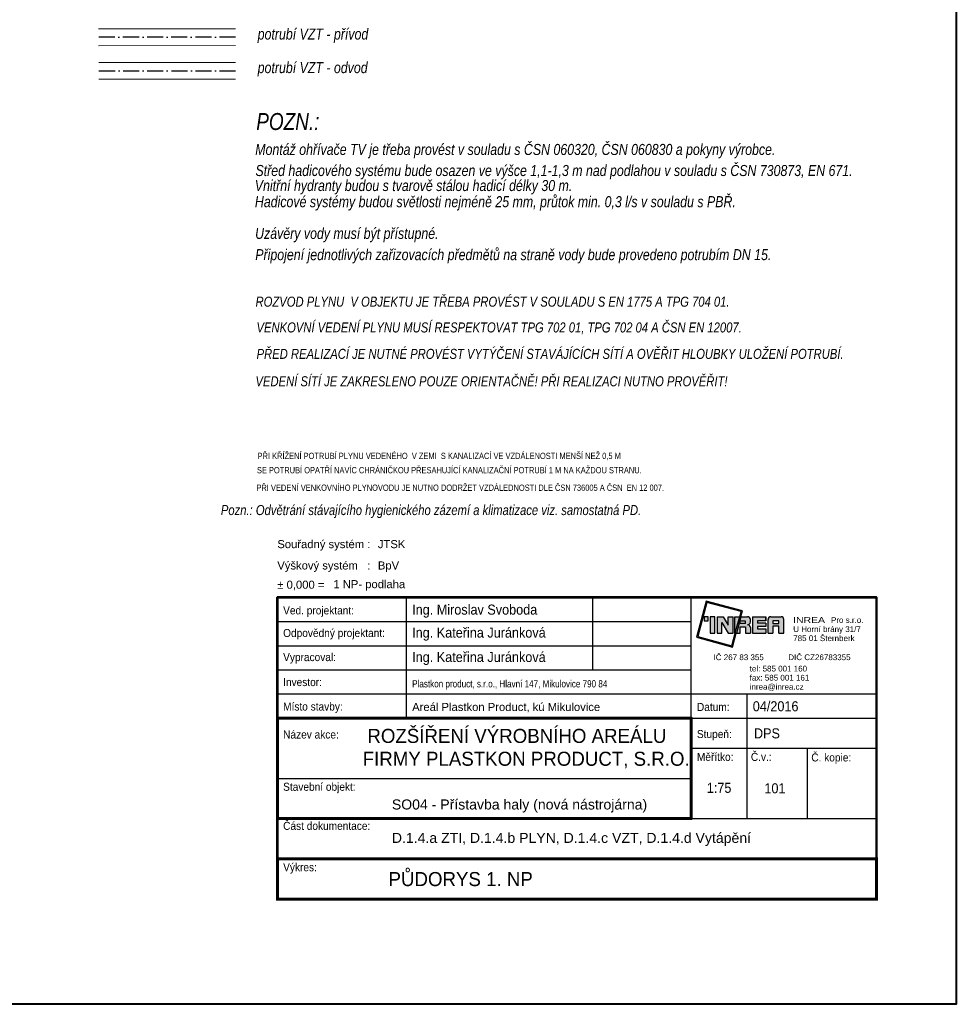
# Model space of a CAD drawing. Header units: millimetres. Extents: x 6491141 to 6692158, y 1846388 to 1929513.
# Tile 204 of 245: x 6579322 to 6596785, y 1884074 to 1902441. Entities that reach past the tile are written whole.
import ezdxf
from ezdxf.enums import TextEntityAlignment as Align

# ---------------------------------------------------------------- set-up
doc = ezdxf.new("R2010")
doc.units = ezdxf.units.MM
doc.linetypes.add('ACAD_ISO10W100', pattern=[18, 12, -3, 0, -3])
doc.linetypes.add('DĚLICÍ', pattern=[1.25, 0.5, -0.25, 0, -0.25, 0, -0.25])
for name, color, linetype in [('IN_RAZITKO', 7, 'Continuous'), ('Osy VzT', 253, 'ACAD_ISO10W100'), ('SCHEMA', 7, 'Continuous'), ('UT_popis', 7, 'Continuous'), ('ZTI_POPIS', 7, 'Continuous')]:
    doc.layers.add(name, color=color, linetype=linetype)
for name, color, linetype, lineweight in [('plyn_popis', 7, 'Continuous', 18), ('VZT', 130, 'Continuous', 18), ('VzT odtah', 3, 'Continuous', 18)]:
    doc.layers.add(name, color=color, linetype=linetype, lineweight=lineweight)
doc.styles.add('ari-rom-uni', font='arial.ttf')
doc.styles.add('ARIAL', font='arial.ttf')
doc.styles.add('INDRA', font='ariali.ttf')
doc.styles.add('romans', font='arial.ttf', dxfattribs={"width": 0.8, "height": 140})

# ---------------------------------------------------------------- blocks, each defined once
blk = doc.blocks.new('INREA RAZÍTKO')
at = {"layer": 'IN_RAZITKO'}
blk.add_hatch(color=256, dxfattribs=at).paths.add_polyline_path([(-3.869, 7.655), (-3.904, 7.527), (-3.878, 7.527), (-3.839, 7.673), (-4.74, 7.912), (-4.978, 7.018), (-4.08, 6.768), (-3.993, 7.115), (-4.019, 7.115), (-4.098, 6.799), (-4.947, 7.035), (-4.722, 7.882)])
h = blk.add_hatch(color=256, dxfattribs=at)
h.paths.add_polyline_path([(-4.687, 7.527), (-4.792, 7.527), (-4.792, 7.423), (-4.687, 7.423)])
h.paths.add_polyline_path([(-4.527, 7.526), (-4.642, 7.526), (-4.642, 7.115), (-4.527, 7.115)])
h.paths.add_polyline_path([(-4.317, 7.527), (-4.468, 7.527), (-4.468, 7.115), (-4.349, 7.115), (-4.349, 7.381), (-4.189, 7.115), (-4.07, 7.115), (-4.07, 7.527), (-4.189, 7.527), (-4.189, 7.315)])
h.paths.add_polyline_path([(-3.913, 7.527), (-4.023, 7.527), (-4.023, 7.115)])
h.paths.add_polyline_path([(-3.708, 7.527), (-3.877, 7.527), (-3.987, 7.115), (-3.894, 7.115), (-3.894, 7.277), (-3.757, 7.277), (-3.757, 7.115), (-3.638, 7.115), (-3.638, 7.257, 0.414214), (-3.708, 7.327, 0.414214), (-3.638, 7.397), (-3.638, 7.457, 0.414214)])
h.paths.add_polyline_path([(-3.757, 7.419), (-3.757, 7.362), (-3.894, 7.362), (-3.894, 7.419)], flags=16)
h.paths.add_polyline_path([(-3.253, 7.527), (-3.588, 7.527), (-3.588, 7.115), (-3.253, 7.115), (-3.253, 7.225), (-3.465, 7.225), (-3.465, 7.287), (-3.253, 7.287), (-3.253, 7.366), (-3.465, 7.366), (-3.465, 7.421), (-3.253, 7.421)])
h.paths.add_polyline_path([(-2.877, 7.527), (-3.131, 7.527, 0.414214), (-3.201, 7.457), (-3.201, 7.115), (-3.081, 7.115), (-3.081, 7.293), (-2.931, 7.293), (-2.931, 7.115), (-2.807, 7.115), (-2.807, 7.457, 0.414214)])
h.paths.add_polyline_path([(-2.931, 7.421), (-2.931, 7.362), (-3.081, 7.362), (-3.081, 7.421)], flags=16)
at = {"layer": 'IN_RAZITKO', "color": 7}
for p, q in [((-12.195, 8.005), (-12.195, 5.005)), ((-7.564, 8.005), (-7.564, 6.205)), ((-5.108, 2.651), (-5.108, 8.005)), ((-15.395, 7.405), (-5.108, 7.405)), ((-15.395, 6.805), (-5.108, 6.805)), ((-15.395, 6.205), (-5.108, 6.205)), ((-15.395, 5.605), (-5.108, 5.605)), ((-5.108, 5.605), (-0.505, 5.605)), ((-3.727, 5.605), (-3.727, 2.505)), ((-5.108, 5.005), (-0.505, 5.005)), ((-5.108, 4.255), (-0.505, 4.255)), ((-2.225, 4.258), (-2.225, 2.505)), ((-15.395, 3.505), (-5.108, 3.505))]:
    blk.add_line(p, q, dxfattribs=at)
at = {"layer": 'IN_RAZITKO'}
for p, q in [((-4.468, 7.527), (-4.317, 7.527)), ((-4.468, 7.527), (-4.468, 7.115)), ((-4.349, 7.115), (-4.349, 7.381)), ((-4.349, 7.381), (-4.189, 7.115)), ((-4.317, 7.527), (-4.189, 7.315)), ((-4.189, 7.315), (-4.189, 7.527)), ((-4.189, 7.527), (-4.07, 7.527)), ((-4.07, 7.115), (-4.07, 7.527)), ((-4.023, 7.115), (-4.023, 7.527)), ((-3.913, 7.527), (-4.023, 7.115)), ((-4.023, 7.527), (-3.913, 7.527)), ((-3.877, 7.527), (-3.987, 7.115)), ((-3.878, 7.527), (-3.904, 7.527)), ((-3.894, 7.362), (-3.894, 7.419)), ((-3.757, 7.419), (-3.894, 7.419)), ((-3.757, 7.362), (-3.894, 7.362)), ((-3.877, 7.527), (-3.708, 7.527)), ((-3.757, 7.362), (-3.757, 7.419)), ((-3.638, 7.397), (-3.638, 7.457)), ((-3.588, 7.527), (-3.588, 7.115)), ((-3.588, 7.527), (-3.253, 7.527)), ((-3.253, 7.421), (-3.465, 7.421)), ((-3.465, 7.421), (-3.465, 7.366)), ((-3.253, 7.366), (-3.465, 7.366)), ((-3.253, 7.527), (-3.253, 7.421)), ((-3.253, 7.421), (-3.253, 7.527)), ((-3.253, 7.366), (-3.253, 7.287)), ((-3.201, 7.115), (-3.201, 7.457)), ((-3.131, 7.527), (-2.877, 7.527)), ((-2.931, 7.421), (-3.081, 7.421)), ((-3.081, 7.421), (-3.081, 7.362)), ((-3.081, 7.362), (-2.931, 7.362)), ((-2.931, 7.362), (-2.931, 7.421)), ((-2.807, 7.115), (-2.807, 7.457)), ((-4.468, 7.115), (-4.349, 7.115)), ((-4.189, 7.115), (-4.07, 7.115)), ((-3.993, 7.115), (-4.019, 7.115)), ((-3.987, 7.115), (-3.894, 7.115)), ((-3.894, 7.115), (-3.894, 7.277)), ((-3.894, 7.277), (-3.757, 7.277)), ((-3.757, 7.277), (-3.757, 7.115)), ((-3.757, 7.115), (-3.638, 7.115)), ((-3.638, 7.257), (-3.638, 7.115)), ((-3.588, 7.115), (-3.253, 7.115)), ((-3.253, 7.287), (-3.465, 7.287)), ((-3.465, 7.287), (-3.465, 7.225)), ((-3.465, 7.225), (-3.253, 7.225)), ((-3.253, 7.225), (-3.253, 7.115)), ((-3.201, 7.115), (-3.081, 7.115)), ((-2.931, 7.293), (-3.081, 7.293)), ((-3.081, 7.293), (-3.081, 7.115)), ((-2.931, 7.115), (-2.931, 7.293)), ((-2.931, 7.115), (-2.807, 7.115)), ((-5.108, 2.505), (-0.505, 2.505))]:
    blk.add_line(p, q, dxfattribs=at)
at = {"layer": 'IN_RAZITKO', "lineweight": 50}
for points in [[(-15.4, 0.5), (-0.5, 0.5), (-0.5, 8.01), (-15.4, 8.01)], [(-15.395, 0.505), (-0.505, 0.505), (-0.505, 8.005), (-15.395, 8.005)]]:
    blk.add_lwpolyline(points, close=True, dxfattribs=at)
at = {"layer": 'IN_RAZITKO'}
for points in [[(-3.878, 7.527), (-3.839, 7.673), (-4.74, 7.912), (-4.978, 7.018), (-4.08, 6.768), (-3.993, 7.115)], [(-3.904, 7.527), (-3.869, 7.655), (-4.722, 7.882), (-4.947, 7.035), (-4.098, 6.799), (-4.019, 7.115)]]:
    blk.add_lwpolyline(points, dxfattribs=at)
for points in [[(-4.792, 7.423), (-4.687, 7.423), (-4.687, 7.527), (-4.792, 7.527)], [(-4.642, 7.115), (-4.527, 7.115), (-4.527, 7.526), (-4.642, 7.526)]]:
    blk.add_lwpolyline(points, close=True, dxfattribs=at)
at = {"layer": 'IN_RAZITKO', "lineweight": 60}
blk.add_lwpolyline([(-15.395, 2.505), (-5.108, 2.505), (-5.108, 5.005), (-15.395, 5.005)], close=True, dxfattribs=at)
at = {"layer": 'IN_RAZITKO', "const_width": 0.075}
blk.add_lwpolyline([(-15.395, 0.505), (-0.505, 0.505), (-0.505, 1.505), (-15.395, 1.505)], close=True, dxfattribs=at)
at = {"layer": 'IN_RAZITKO'}
for centre, start, end in [((-3.708, 7.457), 0, 90), ((-3.708, 7.397), 270, 360), ((-3.131, 7.457), 90, 180), ((-2.877, 7.457), 0, 90), ((-3.708, 7.257), 360, 90)]:
    blk.add_arc(centre, 0.07, start, end, dxfattribs=at)
at = {"layer": 'IN_RAZITKO', "style": 'ARIAL'}
for s, p in [('Souřadný systém :', (-15.4, 9.432)), ('Výškový systém   :', (-15.4, 8.901)), ('± 0,000 =', (-15.4, 8.423))]:
    blk.add_text(s, height=0.2, dxfattribs=at).set_placement(p, align=Align.TOP_LEFT)
at = {"layer": 'IN_RAZITKO', "color": 3, "style": 'ARIAL'}
for s, p in [('JTSK', (-12.9, 9.432)), ('BpV', (-12.9, 8.901))]:
    blk.add_text(s, height=0.2, dxfattribs=at).set_placement(p, align=Align.TOP_LEFT)
at = {"layer": 'IN_RAZITKO', "color": 7, "style": 'ari-rom-uni', "width": 0.9}
for s, p in [('Ved. projektant:', (-15.255, 7.584)), ('Odpovědný projektant:', (-15.255, 7.022)), ('Vypracoval:', (-15.255, 6.422)), ('Investor:', (-15.255, 5.801)), ('Místo stavby:', (-15.255, 5.193)), ('Datum:', (-4.968, 5.182)), ('Název akce:', (-15.255, 4.497)), ('Stupeň:', (-4.968, 4.509)), ('Měřítko:', (-4.968, 3.94)), ('Č.v.:', (-3.627, 3.94)), ('Č. kopie:', (-2.125, 3.927)), ('Stavební objekt:', (-15.255, 3.197)), ('Část dokumentace:', (-15.255, 2.225)), ('Výkres:', (-15.255, 1.196))]:
    blk.add_text(s, height=0.2, dxfattribs=at).set_placement(p)
at = {"layer": 'IN_RAZITKO', "style": 'ari-rom-uni', "width": 1.3}
blk.add_text('INREA', height=0.1425, dxfattribs=at).set_placement((-2.575, 7.331), align=Align.BOTTOM_LEFT)
at = {"layer": 'IN_RAZITKO', "style": 'ari-rom-uni'}
for s, p in [('                 Pro s.r.o.', (-2.575, 7.329)), ('U Horní brány 31/7', (-2.575, 7.103)), ('785 01 Šternberk', (-2.575, 6.877)), ('IČ 267 83 355           DIČ CZ26783355', (-4.556, 6.404)), ('tel: 585 001 160', (-3.657, 6.122)), ('fax: 585 001 161', (-3.657, 5.896)), ('inrea@inrea.cz', (-3.657, 5.67))]:
    blk.add_text(s, height=0.1425, dxfattribs=at).set_placement(p, align=Align.BOTTOM_LEFT)
at = {"layer": 'IN_RAZITKO', "color": 3, "style": 'ARIAL'}
blk.add_attdef('NULA', (-14.012, 8.227), '', height=0.2, dxfattribs=at)
at = {"layer": 'IN_RAZITKO', "style": 'ari-rom-uni', "width": 0.9, "flags": 12}
for tag, p, height in [('VEDOUCÍ-PROJEKTANT', (-12.053, 7.553), 0.25), ('ODPOVĚDNÝ-PROJEKTANT', (-12.053, 6.964), 0.25), ('VYPRACOVAL', (-12.053, 6.363), 0.25), ('INVESTOR', (-12.053, 5.774), 0.2), ('MÍSTO', (-12.053, 5.149), 0.25), ('DATUM', (-3.585, 5.185), 0.25), ('STUPEŇ', (-3.556, 4.468), 0.25)]:
    blk.add_attdef(tag, p, '', height=height, dxfattribs=at)
at = {"layer": 'IN_RAZITKO', "style": 'ari-rom-uni', "flags": 12}
for tag, height, width, p in [('NÁZEV-1', 0.35, 0.95, (-10.252, 4.438)), ('NÁZEV-2', 0.35, 0.95, (-10.252, 3.876)), ('MĚŘ', 0.25, 0.9, (-4.422, 3.031)), ('ČV', 0.25, 0.9, (-3.034, 3.031)), ('VÝKRES', 0.35, 0.95, (-10.299, 0.801))]:
    blk.add_attdef(tag, text='', height=height, dxfattribs=dict(at, width=width)).set_placement(p, align=Align.CENTER)
at = {"layer": 'IN_RAZITKO', "style": 'ari-rom-uni'}
for tag, p in [('OBJEKT', (-11.248, 2.85)), ('DOKUMENTACE', (-11.26, 1.842))]:
    blk.add_attdef(tag, p, '', height=0.25, dxfattribs=at)

msp = doc.modelspace()

# ---------------------------------------------------------------- linework, layer by layer
at = {"color": 1, "lineweight": 40, "ltscale": 400}
msp.add_lwpolyline([(6502285.3, 1928624.5), (6596785.3, 1928624.5), (6596785.3, 1884074.5), (6502285.3, 1884074.5)], close=True, dxfattribs=at)
at = {"layer": 'Osy VzT', "ltscale": 25}
for p, q in [((6583347.3, 1902114.1, -4), (6580793.1, 1902114.1, -4)), ((6580799.2, 1901486.9, 235), (6583347.3, 1901488.1, -126.8))]:
    msp.add_line(p, q, dxfattribs=at)
at = {"layer": 'VZT'}
for p, q in [((6580799.2, 1901644.9, 77), (6583347.3, 1901644.9, 77)), ((6583347.3, 1901329.9, 77), (6580799.2, 1901329.9, 77))]:
    msp.add_line(p, q, dxfattribs=at)
at = {"layer": 'VzT odtah'}
for p, q in [((6580793.1, 1902271.6, -4), (6583347.3, 1902272.1, -139.3)), ((6583347.3, 1901957.1, -139.3), (6580793.1, 1901956.6, -4))]:
    msp.add_line(p, q, dxfattribs=at)

# ---------------------------------------------------------------- block references
ref = msp.add_blockref('INREA RAZÍTKO', (6595675.5, 1885659.5), dxfattribs=dict(xscale=750, yscale=750, zscale=750))
ref.add_attrib('VEDOUCÍ-PROJEKTANT', 'Ing. Miroslav Svoboda', (6586639.7, 1891343.5), dxfattribs={"layer": 'IN_RAZITKO', "height": 187.5, "style": 'ari-rom-uni', "width": 0.9})
ref.add_attrib('ODPOVĚDNÝ-PROJEKTANT', 'Ing. Kateřina Juránková', (6586639.7, 1890914.7), dxfattribs={"layer": 'IN_RAZITKO', "height": 187.5, "style": 'ari-rom-uni', "width": 0.9})
ref.add_attrib('VYPRACOVAL', 'Ing. Kateřina Juránková', (6586639.7, 1890459.4), dxfattribs={"layer": 'IN_RAZITKO', "height": 187.5, "style": 'ari-rom-uni', "width": 0.9})
ref.add_attrib('INVESTOR', 'Plastkon product, s.r.o., Hlavní 147, Mikulovice 790 84', (6586639.7, 1889985.8), dxfattribs={"layer": 'IN_RAZITKO', "height": 135, "style": 'ari-rom-uni', "width": 0.8})
ref.add_attrib('MÍSTO', 'Areál Plastkon Product, kú Mikulovice', (6586639.7, 1889545.8), dxfattribs={"layer": 'IN_RAZITKO', "height": 150, "style": 'ari-rom-uni'})
ref.add_attrib('NÁZEV-1', 'ROZŠÍŘENÍ VÝROBNÍHO AREÁLU ', dxfattribs={"layer": 'IN_RAZITKO', "height": 262.5, "style": 'ari-rom-uni', "width": 0.95}).set_placement((6588640.4, 1888950.1), align=Align.CENTER)
ref.add_attrib('NÁZEV-2', 'FIRMY PLASTKON PRODUCT, S.R.O.', dxfattribs={"layer": 'IN_RAZITKO', "height": 262.5, "style": 'ari-rom-uni', "width": 0.95}).set_placement((6588765.5, 1888523.6), align=Align.CENTER)
ref.add_attrib('VÝKRES', '                   PŮDORYS 1. NP', dxfattribs={"layer": 'IN_RAZITKO', "height": 262.5, "style": 'ari-rom-uni', "width": 0.95}).set_placement((6586624.7, 1886279.3), align=Align.CENTER)
ref.add_attrib('DATUM', '04/2016', (6592990.7, 1889540.5), dxfattribs={"layer": 'IN_RAZITKO', "height": 187.5, "style": 'ari-rom-uni', "width": 0.9})
ref.add_attrib('DOKUMENTACE', 'D.1.4.a ZTI, D.1.4.b PLYN, D.1.4.c VZT, D.1.4.d Vytápění', (6586261.6, 1887085.2), dxfattribs={"layer": 'IN_RAZITKO', "height": 187.5, "style": 'ari-rom-uni'})
ref.add_attrib('MĚŘ', '1:75', dxfattribs={"layer": 'IN_RAZITKO', "height": 187.5, "style": 'ari-rom-uni', "width": 0.9}).set_placement((6592362.8, 1888019.1), align=Align.CENTER)
ref.add_attrib('ČV', '101', dxfattribs={"layer": 'IN_RAZITKO', "height": 187.5, "style": 'ari-rom-uni', "width": 0.9}).set_placement((6593404, 1888010.2), align=Align.CENTER)
ref.add_attrib('STUPEŇ', 'DPS', (6593012.5, 1889034.7), dxfattribs={"layer": 'IN_RAZITKO', "height": 187.5, "style": 'ari-rom-uni', "width": 0.9})
ref.add_attrib('OBJEKT', 'SO04 - Přístavba haly (nová nástrojárna)', (6586261.6, 1887708.6), dxfattribs={"layer": 'IN_RAZITKO', "height": 187.5, "style": 'ari-rom-uni'})
ref.add_attrib('NULA', '1 NP- podlaha', (6585170.3, 1891837), dxfattribs={"layer": 'IN_RAZITKO', "color": 3, "height": 150, "style": 'ARIAL'})

# ---------------------------------------------------------------- texts
at = {"layer": 'plyn_popis', "linetype": 'Continuous', "style": 'INDRA', "width": 0.8}
for s, p in [('ROZVOD PLYNU  V OBJEKTU JE TŘEBA PROVÉST V SOULADU S EN 1775 A TPG 704 01.', (6583719.6, 1897087.4)), ('VENKOVNÍ VEDENÍ PLYNU MUSÍ RESPEKTOVAT TPG 702 01, TPG 702 04 A ČSN EN 12007.', (6583737.3, 1896606.8, 6772.5)), ('PŘED REALIZACÍ JE NUTNÉ PROVÉST VYTÝČENÍ STAVÁJÍCÍCH SÍTÍ A OVĚŘIT HLOUBKY ULOŽENÍ POTRUBÍ.', (6583739, 1896114)), ('VEDENÍ SÍTÍ JE ZAKRESLENO POUZE ORIENTAČNĚ! PŘI REALIZACI NUTNO PROVĚŘIT!', (6583718.2, 1895602.8, 2116.4)), ('Pozn.: Odvětrání stávajícího hygienického zázemí a klimatizace viz. samostatná PD.', (6583072.8, 1893200.5))]:
    msp.add_text(s, height=187.5, dxfattribs=at).set_placement(p)
at = {"layer": 'SCHEMA', "color": 7, "lineweight": -3, "style": 'romans', "width": 0.85}
for s, p in [('PŘI KŘÍŽENÍ POTRUBÍ PLYNU VEDENÉHO  V ZEMI  S KANALIZACÍ VE VZDÁLENOSTI MENŠÍ NEŽ 0,5 M', (6583757.6, 1894245.5)), ('SE POTRUBÍ OPATŘÍ NAVÍC CHRÁNIČKOU PŘESAHUJÍCÍ KANALIZAČNÍ POTRUBÍ 1 M NA KAŽDOU STRANU.', (6583745.4, 1893979.7)), ('PŘI VEDENÍ VENKOVNÍHO PLYNOVODU JE NUTNO DODRŽET VZDÁLEDNOSTI DLE ČSN 736005 A ČSN  EN 12 007.', (6583735.8, 1893652.6, 2116.4))]:
    msp.add_text(s, height=117.188, dxfattribs=at).set_placement(p)
at = {"layer": 'UT_popis', "linetype": 'DĚLICÍ', "style": 'INDRA', "width": 0.8}
msp.add_text('POZN.:', height=316.41, dxfattribs=at).set_placement((6583732.8, 1900383.7))
at = {"layer": 'ZTI_POPIS', "linetype": 'Continuous', "style": 'INDRA', "width": 0.8}
for s, p in [('potrubí VZT - přívod', (6583759.5, 1902070.7)), ('potrubí VZT - odvod', (6583759.5, 1901444.6, -122.8)), ('Montáž ohřívače TV je třeba provést v souladu s ČSN 060320, ČSN 060830 a pokyny výrobce.', (6583714.3, 1899917.6)), ('Střed hadicového systému bude osazen ve výšce 1,1-1,3 m nad podlahou v souladu s ČSN 730873, EN 671.', (6583718, 1899524.8)), ('Vnitřní hydranty budou s tvarově stálou hadicí délky 30 m.', (6583706.1, 1899244.8)), ('Hadicové systémy budou světlosti nejméně 25 mm, průtok min. 0,3 l/s v souladu s PBŘ.', (6583707.6, 1898943.3)), ('Uzávěry vody musí být přístupné.', (6583711.8, 1898351.9)), ('Připojení jednotlivých zařizovacích předmětů na straně vody bude provedeno potrubím DN 15.', (6583714.8, 1897955.6))]:
    msp.add_text(s, height=206.25, dxfattribs=at).set_placement(p)

doc.saveas('drawing.dxf')
